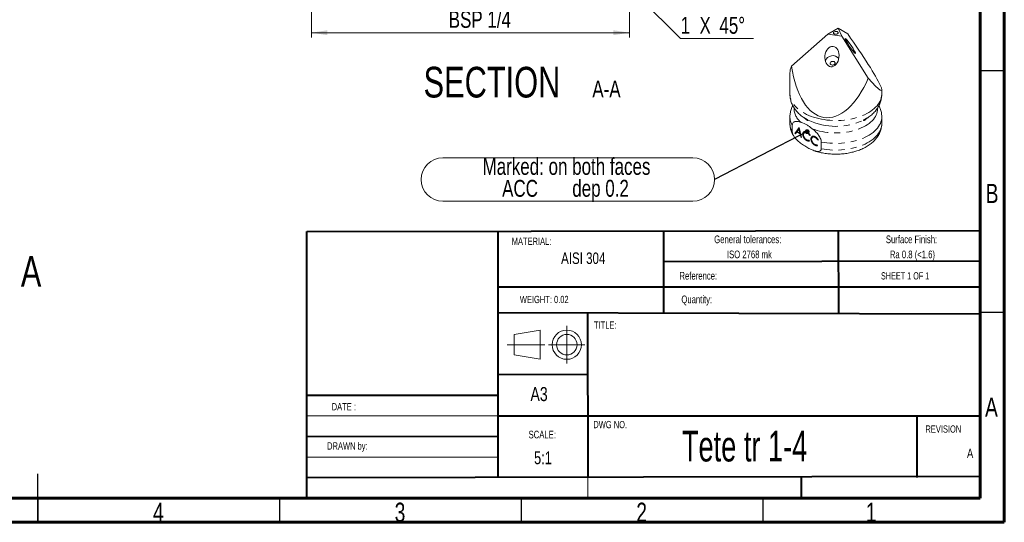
# Model space of a CAD drawing. Header units: millimetres. Extents: x 15 to 415, y 5 to 292.
# Tile 6 of 7: x 211 to 415, y 5 to 109. Entities that reach past the tile are written whole.
import ezdxf

# ---------------------------------------------------------------- set-up
doc = ezdxf.new("R2010")
doc.units = ezdxf.units.MM
doc.header["$PDSIZE"] = -1
doc.linetypes.add('CENTERX2', pattern=[20.32, 12.7, -2.54, 2.54, -2.54])
doc.linetypes.add('PHANTOM', pattern=[12.7, 6.35, -1.27, 1.27, -1.27, 1.27, -1.27])
doc.styles.add('SLDTEXTSTYLE0', font='TXT', dxfattribs={"width": 0.75})
doc.styles.add('SLDTEXTSTYLE1', font='TXT', dxfattribs={"width": 0.6875})
doc.styles.add('SLDTEXTSTYLE2', font='TXT', dxfattribs={"width": 0.662197})
doc.dimstyles.new('SLDDIMSTYLE12', dxfattribs={"dimtxt": 3.5, "dimasz": 3.302, "dimexe": 0, "dimexo": 0.0625, "dimgap": 0.875, "dimtad": 1, "dimdec": 6, "dimlfac": 0.2, "dimrnd": 1e-09, "dimzin": 12, "dimdsep": 46, "dimtxsty": 'SLDTEXTSTYLE0', "dimsah": 1, "dimcen": 0.09, "dimadec": 0, "dimazin": 3, "dimtfac": 1, "dimtofl": 0, "dimtmove": 0, "dimatfit": 3, "dimfxl": 0, "dimfrac": 2, "dimtolj": 1, "dimtzin": 12, "dimarcsym": 0})
doc.dimstyles.new('SLDDIMSTYLE13', dxfattribs={"dimtxt": 0.18, "dimasz": 1.016, "dimexe": 0, "dimexo": 0.0625, "dimgap": 0, "dimtad": 0, "dimtih": 1, "dimtoh": 1, "dimdec": 0, "dimrnd": 1e-09, "dimzin": 0, "dimdsep": 46, "dimtxsty": 'Standard', "dimblk1": 'DOT', "dimblk2": 'DOT', "dimsah": 1, "dimcen": 0.09, "dimadec": 0, "dimazin": 0, "dimtfac": 1.016, "dimtdec": 0, "dimtofl": 0, "dimtmove": 0, "dimatfit": 3, "dimldrblk": 'DOT', "dimfxl": 0, "dimfrac": 2, "dimtolj": 1, "dimtzin": 0, "dimarcsym": 0})

# ---------------------------------------------------------------- blocks, each defined once
blk = doc.blocks.new('SW_NOTE_0')
at = {"color": 0, "linetype": 'Continuous', "lineweight": 0, "attachment_point": 2, "style": 'SLDTEXTSTYLE0'}
for s, insert, char_height in [('SCALE:', (3.4, 2.05), 1.587), ('5:1', (3.55, -2.23), 2.646)]:
    blk.add_mtext(s, dxfattribs=dict(at, insert=insert, char_height=char_height))
blk = doc.blocks.new('SW_NOTE_1')
at = {"color": 0, "linetype": 'Continuous', "lineweight": 0, "char_height": 1.5875, "attachment_point": 2, "style": 'SLDTEXTSTYLE0'}
for s, insert in [('Surface Finish:', (7.07, 2.05)), ('Ra 0.8 (<1.6)', (7.26, -1.07))]:
    blk.add_mtext(s, dxfattribs=dict(at, insert=insert))
blk = doc.blocks.new('SW_NOTE_2')
at = {"color": 0, "linetype": 'Continuous', "lineweight": 0, "char_height": 1.5875, "attachment_point": 2, "style": 'SLDTEXTSTYLE0'}
for s, insert in [('General tolerances:', (10.1, 2.05)), ('ISO 2768 mk', (10.44, -1.07))]:
    blk.add_mtext(s, dxfattribs=dict(at, insert=insert))
blk = doc.blocks.new('_D_27')
at = {"color": 7, "linetype": 'Continuous', "lineweight": 0}
for p, q in [((271.63, 113.13), (271.63, 105.35)), ((337.41, 113.13), (337.41, 105.35)), ((337.41, 106.35), (271.63, 106.35))]:
    blk.add_line(p, q, dxfattribs=at)
for points in [[(271.63, 106.35), (274.93, 105.84), (274.93, 106.86)], [(337.41, 106.35), (334.11, 106.86), (334.11, 105.84)]]:
    blk.add_solid(points, dxfattribs=at)
at = {"color": 7, "linetype": 'Continuous', "lineweight": 0, "insert": (300.04, 110.86), "char_height": 3.5, "attachment_point": 1, "style": 'SLDTEXTSTYLE0'}
blk.add_mtext('BSP 1/4', dxfattribs=at)
blk = doc.blocks.new('SW_CHAMFER_DIMENSION_0')
at = {"color": 0, "linetype": 'Continuous', "lineweight": 0}
for p, q in [((-11.51, 11.51), (0, 0)), ((0, 0), (15.05, 0))]:
    blk.add_line(p, q, dxfattribs=at)
blk.add_solid([(-11.51, 11.51), (-9.53, 8.81), (-8.81, 9.53)], dxfattribs=at)
at = {"color": 0, "linetype": 'Continuous', "lineweight": 0, "char_height": 3.5, "attachment_point": 1, "style": 'SLDTEXTSTYLE0'}
for s, insert in [('1', (0, 4.51)), ('X', (3.9, 4.51)), ('45°', (8.02, 4.51))]:
    blk.add_mtext(s, dxfattribs=dict(at, insert=insert))
blk = doc.blocks.new('SW_NOTE_8')
at = {"color": 0, "linetype": 'Continuous', "lineweight": 0, "attachment_point": 2, "style": 'SLDTEXTSTYLE0'}
for s, insert, char_height in [('SECTION', (17.36, 8.19), 6.35), ('A-A', (41.06, 5.35), 3.5)]:
    blk.add_mtext(s, dxfattribs=dict(at, insert=insert, char_height=char_height))
blk = doc.blocks.new('SW_NOTE_10')
at = {"color": 0, "linetype": 'Continuous', "lineweight": 0}
for p, q in [((-56.18, 4.51), (-4.51, 4.51)), ((-4.51, -4.51), (-56.18, -4.51))]:
    blk.add_line(p, q, dxfattribs=at)
for centre, start, end in [((-56.18, 0), 90, 270), ((-4.51, 0), 270, 90)]:
    blk.add_arc(centre, 4.51, start, end, dxfattribs=at)
at = {"color": 0, "linetype": 'Continuous', "lineweight": 0, "char_height": 3.5, "attachment_point": 2, "style": 'SLDTEXTSTYLE0'}
for s, insert in [('Marked: on both faces', (-30.62, 4.47)), ('dep 0.2', (-23.57, -0.06)), ('ACC', (-40.24, -0.07))]:
    blk.add_mtext(s, dxfattribs=dict(at, insert=insert))
blk = doc.blocks.new('_DOT')
at = {"color": 0, "linetype": 'ByBlock', "lineweight": -2}
blk.add_line((-0.5, 0), (-1, 0), dxfattribs=at)
at = {"color": 0, "linetype": 'ByBlock', "const_width": 0.5}
blk.add_lwpolyline([(-0.25, 0, 1), (0.25, 0, 1)], format="xyb", close=True, dxfattribs=at)

msp = doc.modelspace()

# ---------------------------------------------------------------- linework, layer by layer
at = {"color": 7, "linetype": 'Continuous', "lineweight": 60}
for p, q in [((415, 292), (415, 5)), ((410, 287), (410, 10)), ((410, 10), (20, 10)), ((415, 5), (15, 5))]:
    msp.add_line(p, q, dxfattribs=at)
at = {"color": 7, "linetype": 'Continuous', "lineweight": 15}
for p, q in [((370.9634009, 99.4020934), (378.4666635, 106.0557932)), ((380.5879838, 107.2804054), (378.4666635, 106.0557932)), ((378.4666635, 106.0557932), (381.3644409, 105.6075541)), ((381.3644409, 105.6075541), (380.5879838, 107.2804054)), ((380.5879838, 107.2804054), (382.598477, 106.1188799)), ((381.3644409, 105.6075541), (386.8572103, 96.943579)), ((370.6396963, 98.0388803), (370.6396963, 93.6567935)), ((389.6396958, 93.6567935), (389.6396958, 94.5614508)), ((370.6396963, 88.9222646), (370.6396963, 87.5341453)), ((373.7032102, 88.6494704), (373.6649948, 88.6744691)), ((373.7014427, 88.6467712), (373.6795514, 88.6611219)), ((386.5998408, 88.6611219), (386.5777065, 88.6452187)), ((389.6396958, 87.5341453), (389.6396958, 88.9222646)), ((371.1292883, 87.184393), (371.1292883, 85.7962737)), ((371.6491639, 85.4961559), (372.519546, 86.7220395)), ((371.7905857, 85.577797), (371.6491639, 85.4961559)), ((371.7905857, 85.577797), (372.563106, 86.665848)), ((371.8836446, 85.5240752), (371.7905857, 85.577797)), ((372.0914007, 85.8169729), (371.8014734, 85.4082295)), ((372.2257432, 85.8945271), (372.0914007, 85.8169729)), ((372.7501088, 85.4367088), (372.0914007, 85.8169729)), ((372.5078529, 86.404379), (372.1693545, 85.927079)), ((372.1693545, 85.927079), (372.704536, 85.6181253)), ((372.6133004, 86.4652525), (372.5078529, 86.404379)), ((372.704536, 85.6181253), (372.5078529, 86.404379)), ((372.519546, 86.7220395), (372.5540255, 86.702135)), ((372.5540255, 86.702135), (373.0595247, 84.6819719)), ((372.8100348, 85.6790285), (372.704536, 85.6181253)), ((372.8432694, 85.5462105), (372.7116158, 85.6222125)), ((373.7894835, 85.7887284), (373.6480617, 85.7070874)), ((374.3078307, 85.7230707), (374.1829562, 85.6509822)), ((371.4639394, 84.894264), (371.5073934, 84.8266841)), ((371.8014734, 85.4082295), (371.6491639, 85.4961559)), ((372.8554522, 85.4975223), (372.7501088, 85.4367088)), ((372.9189084, 84.763148), (372.7501088, 85.4367088)), ((373.0240279, 84.8238322), (372.9189084, 84.763148)), ((373.0595247, 84.6819719), (372.9189084, 84.763148)), ((373.4456009, 85.4013785), (373.3041791, 85.3197374)), ((373.4492497, 85.3470328), (373.4456009, 85.4013785)), ((373.6607544, 84.5839061), (373.5626253, 84.5272574)), ((374.2077474, 84.1380826), (374.0663256, 84.0564415)), ((374.2077474, 84.1380826), (374.1691584, 84.1634043)), ((374.5835178, 84.1124051), (374.6665684, 83.9277029)), ((374.820077, 85.1613095), (374.7301306, 85.0692058)), ((375.1341961, 84.4265732), (374.9927743, 84.3449321)), ((375.1378449, 84.3722275), (375.1341961, 84.4265732)), ((375.3493496, 83.6091008), (375.2512205, 83.5524521)), ((375.4780787, 84.8139231), (375.336657, 84.7322821)), ((375.9964259, 84.7482654), (375.8715514, 84.6761769)), ((376.5086722, 84.1865043), (376.4187257, 84.0944007)), ((377.129288, 82.3325476), (377.129288, 83.7206669)), ((375.8963425, 83.1632774), (375.7549207, 83.0816363)), ((375.8963425, 83.1632774), (375.8577536, 83.188599)), ((376.2721129, 83.1375999), (376.3551636, 82.9528977))]:
    msp.add_line(p, q, dxfattribs=at)
at = {"color": 7, "linetype": 'Continuous', "lineweight": 30}
for p, q in [((410, 98.5), (415, 98.5)), ((410, 48.5), (415, 48.5)), ((215, 4.999), (215, 15.001)), ((215, 10), (215, 5)), ((265, 10), (265, 5)), ((315, 10), (315, 5)), ((365, 10), (365, 5))]:
    msp.add_line(p, q, dxfattribs=at)
at = {"color": 7, "linetype": 'Continuous', "lineweight": 40}
for p, q in [((270.6583549, 65.2052449), (409.9081122, 65.4367258)), ((270.6583549, 10), (270.6583549, 65.2052449)), ((310.1692937, 65.2674459), (310.1692937, 14.2698236)), ((344.5415345, 48.2618225), (344.5131646, 65.328017)), ((380.7367746, 48.1703448), (380.7081526, 65.3881855)), ((409.9187097, 59.0617346), (344.5237621, 58.9530258)), ((409.9790083, 53.7062512), (310.1692937, 53.7062512)), ((409.9355122, 48.0965497), (310.1692937, 48.3486928)), ((328.7364842, 48.3017672), (328.7930038, 14.3018142)), ((328.7578182, 35.5729759), (310.1692937, 35.5422709)), ((310.1692937, 31.2705015), (270.6583549, 31.2388663)), ((295, 31.25), (295, 31.258356)), ((310.1692937, 27.0202272), (409.7666795, 27.0202272)), ((397, 14.25), (397, 27)), ((310.1692937, 22.7914052), (270.6583549, 22.7273395)), ((409.9928087, 14.4571331), (270.6583549, 14.2269766)), ((373, 10), (373, 14.25))]:
    msp.add_line(p, q, dxfattribs=at)
at = {"color": 7, "linetype": 'Continuous', "lineweight": 0}
for p, q in [((328.7364842, 48.3017672), (328.8000688, 10.0518201)), ((313.5847867, 43.8868054), (318.9356006, 44.7915078)), ((313.5847867, 43.8868054), (313.5847867, 39.6429531)), ((318.9356006, 44.7915078), (318.9356006, 38.7382507)), ((313.5847867, 39.6429531), (318.9356006, 38.7382507)), ((310.1692937, 27.0202272), (270.6583549, 27.0202272)), ((270.6583549, 18.4986307), (310.1692937, 18.4986307)), ((270.6583549, 14.2269766), (409.9928087, 14.4571331))]:
    msp.add_line(p, q, dxfattribs=at)
at = {"color": 7, "linetype": 'CENTERX2', "lineweight": 0}
for p, q in [((324.4687583, 37.8419055), (324.4687583, 45.687853)), ((319.8943985, 41.7648792), (312.1308112, 41.7648792)), ((320.7070026, 41.7648792), (328.2305139, 41.7648792))]:
    msp.add_line(p, q, dxfattribs=at)
at = {"color": 7, "linetype": 'Continuous', "lineweight": 15, "flags": 128}
for points in [[(380.4932495, 106.5186863), (380.5755263, 106.4560515), (380.6254796, 106.3829248), (380.6394046, 106.3047296), (380.6162685, 106.2272653), (380.5577871, 106.156277), (380.4682979, 106.0970296), (380.3544378, 106.0539173), (380.2246513, 106.0301374), (380.088564, 106.0274537), (379.956269, 106.0460651), (379.8375779, 106.0845913), (379.7412936, 106.1401751), (379.6745569, 106.208694), (379.6423175, 106.2850663), (379.6469663, 106.3636278), (379.6881587, 106.438552), (379.7628396, 106.504282), (379.8654702, 106.5559431), (379.9884388, 106.5897036), (380.1226255, 106.6030598), (380.2580783, 106.5950211), (380.3847512, 106.5661837), (380.4932495, 106.5186863)], [(384.2170634, 102.0228465), (384.2077172, 102.1142461), (384.164215, 102.2438545)], [(379.1321772, 99.7446515), (379.0475728, 99.8223247), (378.9947858, 99.9158267), (378.9777312, 100.0182235), (378.9976741, 100.1219216), (379.0531351, 100.2192276), (379.1400011, 100.302929), (379.2518295, 100.3668139), (379.3803266, 100.4061458), (379.5159623, 100.4180085), (379.6486772, 100.4015211), (379.7686284, 100.3579075), (379.8669196, 100.2904002), (379.9362612, 100.2040082), (379.9715102, 100.1051375), (379.9700526, 100.0011214), (379.9319961, 99.899674), (379.8601637, 99.8083197), (379.7598824, 99.7338337), (379.63859, 99.6817406), (379.5052819, 99.6559022), (379.369845, 99.6582364), (379.2423242, 99.6885696), (379.1321772, 99.7446515)]]:
    msp.add_lwpolyline(points, dxfattribs=at)
at = {"color": 1, "linetype": 'PHANTOM', "lineweight": 0, "flags": 128}
for points in [[(389.6396958, 93.6567935), (389.6371111, 93.5288652), (389.6049622, 93.1882526), (389.536194, 92.8494528), (389.4310732, 92.5137763), (389.2900051, 92.1825224), (389.1135369, 91.8569713), (388.9023501, 91.5383841), (388.6572624, 91.2279924), (388.3792224, 90.926997), (388.0693043, 90.636563), (387.7287089, 90.3578135), (387.358753, 90.091827), (386.9608678, 89.8396328), (386.536593, 89.6022064), (386.0875691, 89.3804668), (385.6155348, 89.1752709), (385.1223156, 88.9874133), (384.6098188, 88.817621), (384.080029, 88.6665499), (383.5349942, 88.5347856), (382.9768237, 88.4228371), (382.4076769, 88.331138), (381.8297561, 88.2600425), (381.2452965, 88.2098263), (380.6565594, 88.1806831), (380.0658229, 88.1727259), (379.4753719, 88.1859859), (378.8874912, 88.220411), (378.304455, 88.2758684), (377.7285193, 88.3521436), (377.1619116, 88.4489416), (376.6068248, 88.5658877), (376.0654055, 88.7025295), (375.5397489, 88.8583381), (375.0318892, 89.0327117), (374.54379, 89.2249744), (374.0773405, 89.4343832), (373.6343449, 89.6601275), (373.2165174, 89.9013342), (372.8254744, 90.1570701), (372.4627285, 90.4263457), (372.1296836, 90.7081193), (371.827627, 91.0013005), (371.5577293, 91.3047556), (371.3210331, 91.6173103), (371.1184546, 91.9377551), (370.9507773, 92.2648508), (370.8186505, 92.5973314), (370.722585, 92.933911), (370.6629525, 93.2732873), (370.6399831, 93.6141474), (370.6396963, 93.6567935)], [(388.7850822, 90.7701869), (388.790179, 90.6237093), (388.7744859, 90.294791), (388.7213058, 89.9671833), (388.6308695, 89.6423083), (388.5035702, 89.3215767), (388.3399603, 89.0063808), (388.1407501, 88.6980888), (387.9068038, 88.3980393), (387.6391376, 88.1075352), (387.3389139, 87.8278369), (387.0074354, 87.5601594), (386.6461416, 87.3056645), (386.2566006, 87.0654572), (385.8405044, 86.84058), (385.3996584, 86.6320095), (384.9359772, 86.4406511), (384.451473, 86.2673356), (383.9482506, 86.1128152), (383.4284934, 85.9777609), (382.8944581, 85.8627593), (382.3484636, 85.7683092), (381.7928799, 85.6948209), (381.230119, 85.6426132), (380.6626242, 85.611913), (380.0928594, 85.6028535), (379.5232978, 85.6154742), (378.9564125, 85.6497201), (378.3946641, 85.7054423), (377.8404913, 85.7823995), (377.2963004, 85.880257), (376.7644533, 85.9985902), (376.2472604, 86.1368858), (375.746965, 86.2945425), (375.2657404, 86.4708764)], [(389.6396962, 88.9226203), (389.6240567, 88.6077085), (389.5705875, 88.2619609), (389.479336, 87.9188583), (389.3506676, 87.5797763), (389.1850983, 87.2460721), (388.9832916, 86.9190831), (388.7460552, 86.6001194), (388.4743401, 86.2904585), (388.1692344, 85.9913414), (387.8319604, 85.7039663), (387.4638701, 85.4294841), (387.0664372, 85.1689949), (386.6412544, 84.9235421), (386.190025, 84.694109), (385.7145564, 84.481615), (385.2167542, 84.2869108), (384.698612, 84.1107771), (384.1622055, 83.9539193), (383.6096843, 83.8169656), (383.0432613, 83.7004651), (382.4652061, 83.604884), (381.8778351, 83.5306053), (381.2834997, 83.4779269), (380.6845824, 83.4470598), (380.0834824, 83.4381275), (379.4826076, 83.4511656), (378.884365, 83.4861224), (378.2911511, 83.5428572), (377.7053438, 83.6211435), (377.129288, 83.7206669)], [(389.6396958, 87.5341453), (389.6240567, 87.2195892), (389.5705875, 86.8738416), (389.479336, 86.530739), (389.3506676, 86.191657), (389.1850983, 85.8579528), (388.9832916, 85.5309638), (388.7460552, 85.2120001), (388.4743401, 84.9023392), (388.1692344, 84.6032221), (387.8319604, 84.315847), (387.4638701, 84.0413648), (387.0664372, 83.7808756), (386.6412544, 83.5354228), (386.190025, 83.3059897), (385.7145564, 83.0934957), (385.2167542, 82.8987915), (384.698612, 82.7226578), (384.1622055, 82.5658), (383.6096843, 82.4288463), (383.0432613, 82.3123458), (382.4652061, 82.2167647), (381.8778351, 82.142486), (381.2834997, 82.0898076), (380.6845824, 82.0589405), (380.0834824, 82.0500082), (379.4826076, 82.0630463), (378.884365, 82.0980031), (378.2911511, 82.1547379), (377.7053438, 82.2330241), (377.129288, 82.3325476)]]:
    msp.add_lwpolyline(points, dxfattribs=at)
at = {"color": 7, "linetype": 'Continuous', "lineweight": 0}
for radius in [3.0266286, 2.1219262]:
    msp.add_circle((324.4687583, 41.7648792), radius, dxfattribs=at)
at = {"color": 7, "linetype": 'Continuous', "lineweight": 15}
for centre, radius, start, end in [((382.7943605, 101.4255326), 1.5956666, 30.853192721, 65.859536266), ((379.5003898, 99.9620673), 1.6419048, 40.029840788, 160.460232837)]:
    msp.add_arc(centre, radius, start, end, dxfattribs=at)
at = {"color": 1, "linetype": 'PHANTOM', "lineweight": 0}
for centre, radius, start, end in [((375.1754315, 90.7465647), 3.6805518, 179.446930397, 233.629262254), ((374.078311, 88.9530961), 3.4387565, 180.519640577, 210.953605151), ((380.1396961, 100.449636), 13.4854329, 244.746434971, 295.253565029), ((374.0781055, 87.5648928), 3.438537, 180.493962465, 210.954165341)]:
    msp.add_arc(centre, radius, start, end, dxfattribs=at)
at = {"color": 7, "linetype": 'Continuous', "lineweight": 15}
for major_axis, ratio, start_param, end_param in [((-9.4516985, 13.1140687), 0.0729569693, 2.457077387, 4.5514724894), ((9.2765457, 10.143018), 0.2019459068, 2.6624718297, 2.9242712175), ((2.3220488, 18.7521559), 0.49124192, 2.0795235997, 4.1739187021)]:
    msp.add_ellipse((380.1396961, 107.5393951), major_axis=major_axis, ratio=ratio, start_param=start_param, end_param=end_param, dxfattribs=at)
for centre, major_axis, ratio in [((383.1452047, 103.6036901), (-1.0860349, 1.5778514), 0.0915990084), ((379.3343725, 101.4037435), (0.2297297, 2.0974378), 0.6944958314)]:
    msp.add_ellipse(centre, major_axis=major_axis, ratio=ratio, dxfattribs=at)
for points, knots in [([(370.6422969, 93.6594217), (370.6414688, 93.6328979), (370.6363667, 93.4694871), (370.6593321, 93.1694498), (370.7125104, 92.762727), (370.8006984, 92.361584), (370.9195743, 91.967286), (371.0696217, 91.5808353), (371.2501636, 91.2031338), (371.4609818, 90.8349867), (371.7018801, 90.4771663), (371.97274, 90.1304488), (372.2734984, 89.7957864), (372.6036673, 89.4739781), (372.9635955, 89.167156), (373.3115396, 88.9017425), (373.5483799, 88.748127), (373.6477649, 88.6836655)], [0, 0, 0, 0, 0.0132186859, 0.0814390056, 0.1494966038, 0.2175860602, 0.2859249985, 0.3547311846, 0.4242202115, 0.4946005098, 0.5660650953, 0.6387785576, 0.7128604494, 0.7883668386, 0.8652728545, 0.9434646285, 1, 1, 1, 1]), ([(386.6360824, 88.6865442), (386.6738748, 88.7099281), (386.8590003, 88.8244738), (387.1683535, 89.0522341), (387.5600231, 89.3694953), (387.9204205, 89.7075146), (388.2494325, 90.061976), (388.5447691, 90.4312329), (388.80545, 90.8128748), (389.0308349, 91.2047679), (389.2207508, 91.6048596), (389.3751956, 92.0112321), (389.4946549, 92.4220552), (389.5785837, 92.8355642), (389.6303205, 93.2471131), (389.6363674, 93.520898), (389.6393455, 93.6557369)], [0, 0, 0, 0, 0.0211508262, 0.1036070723, 0.1854862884, 0.2664480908, 0.3461868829, 0.4244776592, 0.5012020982, 0.5763476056, 0.6499894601, 0.7222649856, 0.7933500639, 0.8634412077, 0.9327448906, 1, 1, 1, 1]), ([(371.2155257, 91.2875812), (371.1793411, 91.217339), (371.0765596, 91.0178177), (370.9424515, 90.6752582), (370.8128644, 90.2660177), (370.7189377, 89.8528919), (370.6618909, 89.4385711), (370.6371143, 89.1275053), (370.6418523, 88.9556028), (370.6427872, 88.9216841)], [0, 0, 0, 0, 0.09645697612, 0.27398342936, 0.44847948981, 0.62041579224, 0.79029231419, 0.95862186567, 1, 1, 1, 1]), ([(389.636605, 88.9228452), (389.6360125, 89.0261332), (389.6346355, 89.266197), (389.5936958, 89.6411649), (389.5206442, 90.0448396), (389.4153905, 90.4424721), (389.2769404, 90.8314996), (389.1589461, 91.1146529), (389.0789809, 91.2632555), (389.0647473, 91.2897063)], [0, 0, 0, 0, 0.1259046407, 0.2926296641, 0.4592034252, 0.6261573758, 0.7940249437, 0.9633371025, 1, 1, 1, 1]), ([(372.9928362, 87.7829966), (372.7855509, 87.8581884), (372.5785559, 87.9182291), (372.2770227, 87.9719928), (372.1783095, 87.9837859), (371.985386, 87.9920234), (371.8907156, 87.9883708), (371.7113623, 87.9615046), (371.6262921, 87.9384456), (371.4681934, 87.8671645), (371.3944568, 87.8181047), (371.2703459, 87.6903254), (371.2186194, 87.6099136), (371.1482772, 87.418976), (371.1292884, 87.3082538), (371.1292884, 87.1843933)], [0, 0, 0, 0, 0.25, 0.25, 0.375, 0.375, 0.5, 0.5, 0.625, 0.625, 0.75, 0.75, 0.875, 0.875, 1, 1, 1, 1]), ([(375.2657407, 86.4708767), (375.0778255, 86.6196736), (374.8896168, 86.7662681), (374.5106536, 87.0403497), (374.3189157, 87.1677643), (373.7429026, 87.4998941), (373.3672239, 87.647189), (372.9928362, 87.7829966)], [0, 0, 0, 0, 0.25, 0.25, 0.5, 0.5, 1, 1, 1, 1]), ([(373.6022454, 88.7193973), (373.6017122, 88.7200331), (373.5955107, 88.727428), (373.6309997, 88.7171668), (373.7069909, 88.6828872), (373.8226474, 88.6183141), (373.9574926, 88.5339626), (374.0996033, 88.4395726), (374.234247, 88.3488259), (374.3301122, 88.2863877), (374.3727642, 88.2611397), (374.386473, 88.2530247)], [0, 0, 0, 0, 0.0124378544, 0.1446700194, 0.2773886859, 0.4094017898, 0.540592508, 0.6720795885, 0.804532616, 0.9371746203, 1, 1, 1, 1]), ([(374.3864729, 88.2530246), (374.4470654, 88.2180191), (374.4586197, 88.1834037), (374.4002056, 88.1506186), (374.3307674, 88.1549949), (374.2043403, 88.2189546), (374.1580619, 88.2498397), (374.0660667, 88.3227645), (374.0197229, 88.364928), (373.8840428, 88.4930355), (373.7978097, 88.5786225), (373.7246321, 88.6315693)], [0, 0, 0, 0, 0.25, 0.25, 0.5, 0.5, 0.625, 0.625, 0.75, 0.75, 1, 1, 1, 1]), ([(386.5478996, 88.6238045), (386.534759, 88.6147726), (386.4915553, 88.5850776), (386.3999651, 88.4986109), (386.2800886, 88.3826912), (386.1519521, 88.2690998), (386.0302502, 88.1909314), (385.9303861, 88.1564906), (385.8578928, 88.1567193), (385.8250497, 88.1843413), (385.843524, 88.2215262), (385.8810213, 88.2454377), (385.8929191, 88.2530247)], [0, 0, 0, 0, 0.0469733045, 0.1544383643, 0.2677312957, 0.3879173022, 0.5006805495, 0.6029389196, 0.708584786, 0.8253559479, 0.9445856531, 1, 1, 1, 1]), ([(385.8929191, 88.2530247), (385.9234927, 88.2715383), (385.9846848, 88.3085925), (386.1129019, 88.3944435), (386.2528928, 88.4885719), (386.3939195, 88.5799299), (386.5206934, 88.6551952), (386.6165901, 88.7041487), (386.6720582, 88.7252898), (386.6728942, 88.7193976), (386.673204, 88.7172144)], [0, 0, 0, 0, 0.1313556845, 0.2629039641, 0.3951471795, 0.527876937, 0.659901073, 0.7911027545, 0.9226008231, 1, 1, 1, 1]), ([(386.6767192, 88.7146812), (386.6768627, 88.7145935), (386.6804499, 88.7124015), (386.65083, 88.6914625), (386.6122431, 88.6685017), (386.5998408, 88.6611219)], [0, 0, 0, 0, 0.0274918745, 0.6874251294, 1, 1, 1, 1]), ([(370.643857, 87.5356946), (370.6430153, 87.4719994), (370.6404742, 87.2796953), (370.6720451, 86.9596932), (370.7360427, 86.5786008), (370.8339997, 86.2028529), (370.962682, 85.8330532), (371.1246178, 85.4711964), (371.2709212, 85.1905744), (371.3723441, 85.0358907), (371.39971, 84.9941538)], [0, 0, 0, 0, 0.0713455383, 0.2154014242, 0.3593638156, 0.5037843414, 0.6492000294, 0.7961165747, 0.944988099, 1, 1, 1, 1]), ([(371.1292884, 85.7962739), (371.1292884, 85.7120279), (371.1424622, 85.6189649), (371.1909951, 85.4308392), (371.2265419, 85.3341361), (371.3534577, 85.053721), (371.4662402, 84.8744751), (371.7084616, 84.5472886), (371.8410466, 84.3949778), (372.1121906, 84.1132954), (372.2509383, 83.983596), (372.6733494, 83.6161373), (372.9639452, 83.3990911), (373.5442677, 83.0013413), (373.8355251, 82.8197614), (374.419677, 82.4824283), (374.7116883, 82.3272238), (375.2925088, 82.0545078), (375.5835728, 81.9356725), (376.0075204, 81.8149051), (376.1467672, 81.7842975), (376.4188582, 81.7529389), (376.5507245, 81.752212), (376.7939877, 81.8002796), (376.905395, 81.8486256), (377.0331813, 81.9841492), (377.067831, 82.038766), (377.1163551, 82.1713759), (377.1292884, 82.2480802), (377.1292884, 82.3325476)], [0, 0, 0, 0, 0.03125, 0.03125, 0.0625, 0.0625, 0.125, 0.125, 0.1875, 0.1875, 0.25, 0.25, 0.375, 0.375, 0.5, 0.5, 0.625, 0.625, 0.75, 0.75, 0.8125, 0.8125, 0.875, 0.875, 0.9375, 0.9375, 0.96875, 0.96875, 1, 1, 1, 1]), ([(373.3041794, 85.3197376), (373.304329, 85.3367375), (373.3046264, 85.3705435), (373.307724, 85.4192498), (373.3127525, 85.4659296), (373.3200546, 85.5102036), (373.3289479, 85.5526126), (373.3400747, 85.5926492), (373.3533158, 85.6305311), (373.3686463, 85.6662261), (373.3856634, 85.7001906), (373.4049902, 85.7315455), (373.4258841, 85.7613118), (373.4494095, 85.7880709), (373.4746883, 85.8131228), (373.5018146, 85.8362518), (373.5314704, 85.8564392), (373.5623598, 85.87524), (373.5950094, 85.8912495), (373.6287823, 85.9046361), (373.6637088, 85.914924), (373.6993604, 85.9229464), (373.7362081, 85.92746), (373.7739043, 85.9294384), (373.8126405, 85.9285484), (373.8523605, 85.9249225), (373.8930445, 85.9185881), (373.9347492, 85.9088974), (373.977451, 85.8967854), (374.0210598, 85.8819677), (374.0656798, 85.8642636), (374.111323, 85.8432696), (374.157926, 85.8200455), (374.1893473, 85.8022354), (374.2051433, 85.7932819)], [0, 0, 0, 0, 0.0319388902, 0.0635135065, 0.0945842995, 0.1252311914, 0.1554905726, 0.1854841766, 0.2153003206, 0.2452294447, 0.2750674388, 0.3049833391, 0.3349575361, 0.3652968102, 0.3958493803, 0.4269852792, 0.4584506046, 0.4904906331, 0.5225524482, 0.5544044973, 0.5858194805, 0.6170002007, 0.6480829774, 0.678785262, 0.7096659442, 0.7408018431, 0.7717886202, 0.8031182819, 0.8347253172, 0.8668842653, 0.8991998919, 0.9321764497, 0.965903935, 1, 1, 1, 1]), ([(374.1829565, 85.6509823), (374.1663572, 85.6602291), (374.133397, 85.6785898), (374.0843977, 85.7016257), (374.0363458, 85.7202956), (373.9890827, 85.7350651), (373.9426136, 85.7459549), (373.8968682, 85.7530212), (373.852114, 85.7554252), (373.8083651, 85.7542191), (373.7660727, 85.7493843), (373.7262931, 85.7400183), (373.6885198, 85.727439), (373.6531585, 85.7109416), (373.620435, 85.6900279), (373.5897093, 85.6660417), (373.5618571, 85.6374514), (373.5361086, 85.605809), (373.5131129, 85.5708858), (373.4932401, 85.5329362), (373.4763922, 85.4923565), (373.4626187, 85.449051), (373.4517685, 85.403161), (373.4439149, 85.3546243), (373.4393769, 85.3031936), (373.4387928, 85.2671968), (373.4384995, 85.2491207)], [0, 0, 0, 0, 0.04328370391, 0.0859454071, 0.12819271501, 0.17017308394, 0.21231172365, 0.25453008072, 0.29710890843, 0.34035885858, 0.3832682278, 0.42556534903, 0.46712371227, 0.50863873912, 0.54974598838, 0.59099180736, 0.63222774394, 0.67394516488, 0.71558761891, 0.75639884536, 0.79691020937, 0.83730319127, 0.87750738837, 0.91795498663, 0.95880031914, 1, 1, 1, 1]), ([(373.4456009, 85.4013785), (373.4529062, 85.4963729), (373.467512, 85.6862981), (373.5519998, 85.8540007), (373.6310135, 85.8981301), (373.648548, 85.9079231)], [0, 0, 0, 0, 0.4377616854, 0.8752296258, 1, 1, 1, 1]), ([(374.2464865, 85.765014), (374.2014456, 85.7860705), (374.0851843, 85.8404224), (373.9248793, 85.8477162), (373.8330059, 85.8013588), (373.7933123, 85.7813302)], [0, 0, 0, 0, 0.2642633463, 0.6821266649, 1, 1, 1, 1]), ([(374.7301309, 85.069206), (374.7100502, 85.101991), (374.6706607, 85.1663009), (374.6072211, 85.2571957), (374.5417, 85.340985), (374.4740028, 85.4175998), (374.4042467, 85.487319), (374.3323846, 85.5494222), (374.2583672, 85.6051476), (374.2082818, 85.6355895), (374.1829565, 85.6509823)], [0, 0, 0, 0, 0.1339387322, 0.2627297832, 0.3881958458, 0.511066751, 0.6320772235, 0.7533917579, 0.8753041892, 1, 1, 1, 1]), ([(374.2051433, 85.7932819), (374.2337588, 85.7760957), (374.2897806, 85.7424493), (374.3718633, 85.6829184), (374.4500155, 85.6183332), (374.5123313, 85.5589201), (374.5607092, 85.5081228), (374.597286, 85.4674668), (374.6337737, 85.4232456), (374.6707708, 85.3766601), (374.7079117, 85.3271878), (374.74525, 85.2745669), (374.7828526, 85.2191322), (374.8075574, 85.1807574), (374.8200774, 85.1613097)], [0, 0, 0, 0, 0.1268900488, 0.2484179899, 0.3664248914, 0.4811096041, 0.538575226, 0.5982753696, 0.659770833, 0.7231829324, 0.7888472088, 0.8565163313, 0.9272848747, 1, 1, 1, 1]), ([(377.1292884, 83.720667), (377.1292884, 83.8429224), (377.1100902, 83.9784697), (377.0392884, 84.2514239), (376.9872325, 84.3919282), (376.8630757, 84.6625249), (376.789646, 84.796098), (376.6301945, 85.0517157), (376.5447257, 85.17327), (376.275445, 85.523912), (376.0786278, 85.7387934), (375.6795072, 86.1281399), (375.4745242, 86.3055557), (375.2657407, 86.4708767)], [0, 0, 0, 0, 0.125, 0.125, 0.25, 0.25, 0.375, 0.375, 0.5, 0.5, 0.75, 0.75, 1, 1, 1, 1]), ([(375.6448154, 81.9282561), (375.706638, 81.9061685), (375.934095, 81.824904), (376.3424997, 81.7053823), (376.8673738, 81.5699095), (377.4033629, 81.4564806), (377.9474371, 81.3635222), (378.4982208, 81.2915275), (379.0539241, 81.2404181), (379.6128834, 81.2102513), (380.1734116, 81.2010331), (380.7338176, 81.2127704), (381.2924004, 81.2454513), (381.8474698, 81.2990532), (382.3973649, 81.373545), (382.9404511, 81.4688942), (383.475102, 81.5850701), (383.9996943, 81.7220468), (384.5125954, 81.8798048), (385.012148, 82.0583267), (385.4966437, 82.257589), (385.9642934, 82.4775388), (386.4131895, 82.7180582), (386.8411893, 82.9788477), (387.2459698, 83.2593601), (387.6250868, 83.558714), (387.9761462, 83.8756978), (388.2969052, 84.2087306), (388.5854207, 84.5559147), (388.8402002, 84.9151435), (389.0602465, 85.2842438), (389.2450811, 85.6610922), (389.3944994, 86.0436923), (389.5090215, 86.4301935), (389.5877434, 86.8189019), (389.6329643, 87.1856073), (389.6359365, 87.4225291), (389.6372734, 87.5290945)], [0, 0, 0, 0, 0.0111448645, 0.0410040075, 0.0707896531, 0.1005033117, 0.1301517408, 0.1597450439, 0.1892955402, 0.2188169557, 0.2483238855, 0.2778314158, 0.3073520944, 0.3368991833, 0.3664883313, 0.3961348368, 0.4258535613, 0.4556581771, 0.4855604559, 0.5155689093, 0.5456869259, 0.5759101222, 0.6062229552, 0.6365947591, 0.6669566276, 0.6972286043, 0.7273145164, 0.7571085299, 0.7865090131, 0.8154340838, 0.843833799, 0.8716954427, 0.8990415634, 0.9259235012, 0.9524131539, 0.9785958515, 1, 1, 1, 1]), ([(373.5626257, 84.5272576), (373.5521496, 84.5434677), (373.5313861, 84.5755959), (373.5019413, 84.6244648), (373.4745769, 84.6735269), (373.4493853, 84.722874), (373.4259366, 84.7721824), (373.4050352, 84.8215971), (373.38552, 84.8709882), (373.3687711, 84.9204655), (373.3531221, 84.9701985), (373.3401128, 85.0198912), (373.3288996, 85.0697963), (373.3200252, 85.1197129), (373.3127561, 85.1698678), (373.3077039, 85.2200607), (373.3046218, 85.2702626), (373.3043278, 85.3031425), (373.3041794, 85.3197376)], [0, 0, 0, 0, 0.06446489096, 0.12776847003, 0.19006373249, 0.25156893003, 0.31279220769, 0.37300916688, 0.43294369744, 0.49339041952, 0.55349862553, 0.61457682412, 0.67597013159, 0.73834367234, 0.80199142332, 0.86653883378, 0.93263957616, 1, 1, 1, 1]), ([(373.4384995, 85.2491207), (373.4387135, 85.2328292), (373.439136, 85.2006565), (373.4429841, 85.1513015), (373.4483893, 85.1023011), (373.4570376, 85.0530005), (373.467365, 85.0037722), (373.4806462, 84.9544402), (373.4959552, 84.905185), (373.5135878, 84.856163), (373.5338511, 84.8075832), (373.5554948, 84.7594881), (373.5800224, 84.7125722), (373.6062498, 84.6663119), (373.6346132, 84.6208463), (373.6654669, 84.5765594), (373.6977883, 84.532552), (373.7326523, 84.4903798), (373.7687341, 84.44877), (373.8067052, 84.4098459), (373.8456652, 84.3722597), (373.8860788, 84.3369571), (373.9276604, 84.3030304), (373.9706749, 84.2719479), (374.0147869, 84.2420401), (374.0446301, 84.2243222), (374.0597298, 84.2153574)], [0, 0, 0, 0, 0.0437620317, 0.086421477, 0.128091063, 0.169031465, 0.2092901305, 0.2495196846, 0.2891132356, 0.3286673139, 0.3681138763, 0.40730593, 0.4463144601, 0.4852026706, 0.5248258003, 0.5647581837, 0.6053152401, 0.6468628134, 0.6889253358, 0.731281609, 0.7740656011, 0.817339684, 0.8616438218, 0.9067180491, 0.9528022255, 1, 1, 1, 1]), ([(374.0663259, 84.0564417), (374.0411183, 84.0714551), (373.9917858, 84.1008369), (373.9196905, 84.1515811), (373.8511104, 84.2045129), (373.7862165, 84.2620902), (373.7246033, 84.3225271), (373.6669311, 84.3874365), (373.612295, 84.4549897), (373.5791619, 84.5031977), (373.5626257, 84.5272576)], [0, 0, 0, 0, 0.1406171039, 0.2751949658, 0.4042979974, 0.5283510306, 0.6497170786, 0.7679807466, 0.8842028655, 1, 1, 1, 1]), ([(374.0597298, 84.2153574), (374.0829393, 84.2025554), (374.1291996, 84.177039), (374.1978847, 84.1470344), (374.2653666, 84.123632), (374.3316048, 84.1074062), (374.3967296, 84.097776), (374.460534, 84.0956436), (374.5233996, 84.0995594), (374.5633383, 84.1080933), (374.5835182, 84.1124053)], [0, 0, 0, 0, 0.1241691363, 0.2474888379, 0.3696796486, 0.4920669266, 0.6159420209, 0.7410748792, 0.8691726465, 1, 1, 1, 1]), ([(374.6665687, 83.9277031), (374.6521377, 83.9256461), (374.6239139, 83.921623), (374.5816192, 83.9182807), (374.5412574, 83.9158069), (374.5023549, 83.9153069), (374.4650279, 83.9163428), (374.429029, 83.9196058), (374.3948399, 83.9238553), (374.350684, 83.932536), (374.293936, 83.9490332), (374.2225139, 83.9760511), (374.1460253, 84.0119278), (374.093425, 84.0413063), (374.0663259, 84.0564417)], [0, 0, 0, 0, 0.0797656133, 0.1560031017, 0.2281810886, 0.2961171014, 0.3609217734, 0.4220523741, 0.479342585, 0.5331608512, 0.6400483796, 0.7532750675, 0.8728899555, 1, 1, 1, 1]), ([(374.6343923, 83.999263), (374.5856378, 84.0018562), (374.4511099, 84.0090118), (374.3024996, 84.0878294), (374.2077474, 84.1380826)], [0, 0, 0, 0, 0.3624117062, 1, 1, 1, 1]), ([(374.9927746, 84.3449323), (374.9929242, 84.3619323), (374.9932216, 84.3957383), (374.9963192, 84.4444445), (375.0013477, 84.4911244), (375.0086497, 84.5353983), (375.0175431, 84.5778074), (375.0286699, 84.6178439), (375.041911, 84.6557258), (375.0572415, 84.6914209), (375.0742586, 84.7253853), (375.0935854, 84.7567402), (375.1144793, 84.7865065), (375.1380047, 84.8132657), (375.1632835, 84.8383176), (375.1904098, 84.8614466), (375.2200655, 84.8816339), (375.2509549, 84.9004348), (375.2836046, 84.9164443), (375.3173775, 84.9298308), (375.352304, 84.9401187), (375.3879555, 84.9481411), (375.4248033, 84.9526548), (375.4624995, 84.9546332), (375.5012356, 84.9537431), (375.5409556, 84.9501173), (375.5816397, 84.9437829), (375.6233444, 84.9340922), (375.6660462, 84.9219802), (375.709655, 84.9071624), (375.754275, 84.8894584), (375.7999181, 84.8684644), (375.8465212, 84.8452403), (375.8779425, 84.8274302), (375.8937385, 84.8184767)], [0, 0, 0, 0, 0.0319388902, 0.0635135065, 0.0945842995, 0.1252311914, 0.1554905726, 0.1854841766, 0.2153003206, 0.2452294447, 0.2750674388, 0.3049833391, 0.3349575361, 0.3652968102, 0.3958493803, 0.4269852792, 0.4584506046, 0.4904906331, 0.5225524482, 0.5544044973, 0.5858194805, 0.6170002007, 0.6480829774, 0.678785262, 0.7096659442, 0.7408018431, 0.7717886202, 0.8031182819, 0.8347253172, 0.8668842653, 0.8991998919, 0.9321764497, 0.965903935, 1, 1, 1, 1]), ([(375.2512208, 83.5524524), (375.2407447, 83.5686625), (375.2199813, 83.6007907), (375.1905365, 83.6496596), (375.1631721, 83.6987217), (375.1379805, 83.7480688), (375.1145317, 83.7973771), (375.0936303, 83.8467918), (375.0741152, 83.8961829), (375.0573662, 83.9456603), (375.0417172, 83.9953932), (375.028708, 84.045086), (375.0174948, 84.094991), (375.0086204, 84.1449077), (375.0013513, 84.1950626), (374.9962991, 84.2452555), (374.993217, 84.2954574), (374.992923, 84.3283372), (374.9927746, 84.3449323)], [0, 0, 0, 0, 0.06446489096, 0.12776847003, 0.19006373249, 0.25156893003, 0.31279220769, 0.37300916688, 0.43294369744, 0.49339041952, 0.55349862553, 0.61457682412, 0.67597013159, 0.73834367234, 0.80199142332, 0.86653883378, 0.93263957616, 1, 1, 1, 1]), ([(375.8715517, 84.676177), (375.8549523, 84.6854238), (375.8219921, 84.7037846), (375.7729929, 84.7268205), (375.7249409, 84.7454904), (375.6776779, 84.7602599), (375.6312088, 84.7711497), (375.5854634, 84.778216), (375.5407091, 84.7806199), (375.4969603, 84.7794139), (375.4546678, 84.7745791), (375.4148883, 84.765213), (375.377115, 84.7526338), (375.3417536, 84.7361363), (375.3090302, 84.7152227), (375.2783045, 84.6912365), (375.2504523, 84.6626461), (375.2247037, 84.6310037), (375.2017081, 84.5960806), (375.1818353, 84.558131), (375.1649873, 84.5175513), (375.1512138, 84.4742457), (375.1403637, 84.4283558), (375.1325101, 84.379819), (375.1279721, 84.3283883), (375.127388, 84.2923916), (375.1270947, 84.2743155)], [0, 0, 0, 0, 0.0432837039, 0.0859454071, 0.128192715, 0.1701730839, 0.2123117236, 0.2545300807, 0.2971089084, 0.3403588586, 0.3832682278, 0.425565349, 0.4671237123, 0.5086387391, 0.5497459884, 0.5909918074, 0.6322277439, 0.6739451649, 0.7155876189, 0.7563988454, 0.7969102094, 0.8373031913, 0.8775073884, 0.9179549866, 0.9588003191, 1, 1, 1, 1]), ([(375.1270947, 84.2743155), (375.1273087, 84.2580239), (375.1277312, 84.2258513), (375.1315792, 84.1764962), (375.1369845, 84.1274959), (375.1456328, 84.0781952), (375.1559602, 84.028967), (375.1692414, 83.979635), (375.1845503, 83.9303798), (375.202183, 83.8813577), (375.2224462, 83.832778), (375.24409, 83.7846828), (375.2686176, 83.7377669), (375.2948449, 83.6915066), (375.3232084, 83.6460411), (375.3540621, 83.6017541), (375.3863835, 83.5577467), (375.4212474, 83.5155746), (375.4573293, 83.4739647), (375.4953003, 83.4350407), (375.5342603, 83.3974544), (375.574674, 83.3621519), (375.6162556, 83.3282252), (375.6592701, 83.2971427), (375.703382, 83.2672349), (375.7332253, 83.2495169), (375.748325, 83.2405522)], [0, 0, 0, 0, 0.0437620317, 0.086421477, 0.128091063, 0.169031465, 0.2092901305, 0.2495196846, 0.2891132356, 0.3286673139, 0.3681138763, 0.40730593, 0.4463144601, 0.4852026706, 0.5248258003, 0.5647581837, 0.6053152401, 0.6468628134, 0.6889253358, 0.731281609, 0.7740656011, 0.817339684, 0.8616438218, 0.9067180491, 0.9528022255, 1, 1, 1, 1]), ([(375.1341961, 84.4265732), (375.1415014, 84.5215677), (375.1561071, 84.7114929), (375.240595, 84.8791955), (375.3196086, 84.9233248), (375.3371431, 84.9331179)], [0, 0, 0, 0, 0.4377616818, 0.8752296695, 1, 1, 1, 1]), ([(375.7549211, 83.0816365), (375.7297135, 83.0966498), (375.680381, 83.1260317), (375.6082857, 83.1767759), (375.5397055, 83.2297076), (375.4748117, 83.2872849), (375.4131985, 83.3477218), (375.3555263, 83.4126312), (375.3008902, 83.4801845), (375.2677571, 83.5283925), (375.2512208, 83.5524524)], [0, 0, 0, 0, 0.1406171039, 0.2751949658, 0.4042979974, 0.5283510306, 0.6497170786, 0.7679807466, 0.8842028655, 1, 1, 1, 1]), ([(375.9350817, 84.7902087), (375.8900408, 84.8112653), (375.7737795, 84.8656172), (375.6134744, 84.872911), (375.5216011, 84.8265536), (375.4819075, 84.806525)], [0, 0, 0, 0, 0.2642635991, 0.6821268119, 1, 1, 1, 1]), ([(376.4187261, 84.0944008), (376.3986454, 84.1271857), (376.3592559, 84.1914956), (376.2958163, 84.2823905), (376.2302952, 84.3661798), (376.1625979, 84.4427945), (376.0928419, 84.5125138), (376.0209797, 84.574617), (375.9469623, 84.6303424), (375.896877, 84.6607843), (375.8715517, 84.676177)], [0, 0, 0, 0, 0.1339387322, 0.2627297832, 0.3881958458, 0.511066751, 0.6320772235, 0.7533917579, 0.8753041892, 1, 1, 1, 1]), ([(375.8937385, 84.8184767), (375.922354, 84.8012904), (375.9783757, 84.7676441), (376.0604584, 84.7081132), (376.1386106, 84.6435279), (376.2009264, 84.5841149), (376.2493043, 84.5333176), (376.2858811, 84.4926615), (376.3223689, 84.4484403), (376.359366, 84.4018549), (376.3965068, 84.3523826), (376.4338452, 84.2997617), (376.4714477, 84.244327), (376.4961526, 84.2059522), (376.5086725, 84.1865045)], [0, 0, 0, 0, 0.1268900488, 0.2484179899, 0.3664248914, 0.4811096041, 0.538575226, 0.5982753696, 0.659770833, 0.7231829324, 0.7888472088, 0.8565163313, 0.9272848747, 1, 1, 1, 1]), ([(375.748325, 83.2405522), (375.7715345, 83.2277502), (375.8177948, 83.2022338), (375.8864799, 83.1722291), (375.9539618, 83.1488268), (376.0202, 83.132601), (376.0853248, 83.1229708), (376.1491292, 83.1208384), (376.2119947, 83.1247542), (376.2519334, 83.1332881), (376.2721133, 83.1376)], [0, 0, 0, 0, 0.1241691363, 0.2474888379, 0.3696796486, 0.4920669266, 0.6159420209, 0.7410748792, 0.8691726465, 1, 1, 1, 1]), ([(376.3551639, 82.9528979), (376.3407328, 82.9508409), (376.312509, 82.9468177), (376.2702144, 82.9434755), (376.2298526, 82.9410017), (376.1909501, 82.9405016), (376.153623, 82.9415376), (376.1176242, 82.9448005), (376.083435, 82.9490501), (376.0392792, 82.9577308), (375.9825312, 82.974228), (375.9111091, 83.0012458), (375.8346205, 83.0371226), (375.7820202, 83.066501), (375.7549211, 83.0816365)], [0, 0, 0, 0, 0.0797656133, 0.1560031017, 0.2281810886, 0.2961171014, 0.3609217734, 0.4220523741, 0.479342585, 0.5331608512, 0.6400483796, 0.7532750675, 0.8728899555, 1, 1, 1, 1]), ([(376.3229875, 83.0244577), (376.274233, 83.027051), (376.139705, 83.0342066), (375.9910947, 83.1130242), (375.8963425, 83.1632774)], [0, 0, 0, 0, 0.3624116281, 1, 1, 1, 1])]:
    msp.add_open_spline(points, degree=3, knots=knots, dxfattribs=at)
msp.add_open_spline([(373.6795513, 88.6611218), (373.6504463, 88.6779355), (373.6292434, 88.6916339), (373.6158154, 88.7020405)], degree=3, dxfattribs=at)
at = {"color": 7, "linetype": 'Continuous', "lineweight": 0}
msp.add_point((324.4687583, 41.7648792), dxfattribs=at)
msp.add_point((324.4687583, 41.7648792), dxfattribs=at)

# ---------------------------------------------------------------- block references
for name, p in [('SW_CHAMFER_DIMENSION_0', (348.0255371, 105.1188594)), ('SW_NOTE_8', (291.6190936, 91.0966664)), ('SW_NOTE_10', (355.0289017, 75.9537572)), ('SW_NOTE_2', (351.8140955, 62.3192264)), ('SW_NOTE_1', (388.7308855, 62.3192266)), ('SW_NOTE_0', (315.9919813, 21.9066116))]:
    msp.add_blockref(name, p, dxfattribs=at)

# ---------------------------------------------------------------- texts
for s, insert, char_height, attachment_point, style in [('B', (412.4706018, 75.0601544), 3.96875, 2, 'SLDTEXTSTYLE0'), ('MATERIAL:', (313.071375, 63.919272), 1.5, 1, 'SLDTEXTSTYLE0'), ('AISI 304', (327.8691581, 60.8600838), 2.38125, 2, 'SLDTEXTSTYLE0'), ('Reference:', (351.679185, 56.8312188), 1.5875, 2, 'SLDTEXTSTYLE0'), ('SHEET 1 OF 1', (389.4854737, 56.7691893), 1.5, 1, 'SLDTEXTSTYLE1'), ('WEIGHT: 0.02', (314.7537194, 51.8774759), 1.4986, 1, 'SLDTEXTSTYLE0'), ('Quantity:', (351.3625754, 51.9409213), 1.5875, 2, 'SLDTEXTSTYLE0'), ('TITLE:', (330.0901606, 46.5761792), 1.5, 1, 'SLDTEXTSTYLE0'), ('A3', (316.9465027, 32.9948099), 2.91041667, 1, 'SLDTEXTSTYLE0'), ('A', (412.3396881, 30.8101544), 3.96875, 2, 'SLDTEXTSTYLE0'), ('DATE :', (275.8227525, 29.6809731), 1.5, 1, 'SLDTEXTSTYLE0'), ('DWG NO.', (329.9530022, 25.9860563), 1.5, 1, 'SLDTEXTSTYLE0'), ('REVISION', (398.6745697, 25.0598066), 1.5, 1, 'SLDTEXTSTYLE0'), ('Tete tr 1-4', (361.2596001, 23.9396055), 6.35, 2, 'SLDTEXTSTYLE2'), ('DRAWN by:', (274.876061, 21.5536707), 1.5, 1, 'SLDTEXTSTYLE0'), ('A', (407.9282345, 20.2456288), 1.905, 2, 'SLDTEXTSTYLE0'), ('4', (239.9600369, 9.0601544), 3.96875, 2, 'SLDTEXTSTYLE0'), ('3', (289.9600369, 9.0601544), 3.96875, 2, 'SLDTEXTSTYLE0'), ('2', (339.9600369, 9.0601544), 3.96875, 2, 'SLDTEXTSTYLE0'), ('1', (387.4600369, 9.0601544), 3.96875, 2, 'SLDTEXTSTYLE0')]:
    msp.add_mtext(s, dxfattribs=dict(at, insert=insert, char_height=char_height, attachment_point=attachment_point, style=style))
at = {"color": 7, "linetype": 'Continuous', "insert": (211.4937853, 60.1054252), "char_height": 6.35, "attachment_point": 1, "style": 'SLDTEXTSTYLE0'}
msp.add_mtext('A', dxfattribs=at)

# ---------------------------------------------------------------- dimensions: what is measured, and where the dimension line sits
at = {"color": 7, "linetype": 'Continuous', "lineweight": 0}
dim = msp.add_linear_dim(base=(271.6265106, 106.3516576), p1=(337.4115106, 114.1253861), p2=(271.6265106, 114.1253861), dimstyle='SLDDIMSTYLE12', dxfattribs=at)
dim.commit()
dim.dimension.update_dxf_attribs({"geometry": '_D_27', "text_midpoint": (308.1704571, 106.3516576), "dimtype": 160})

# ---------------------------------------------------------------- leaders
msp.add_leader([(374.2022908, 85.8687474), (355.0289017, 75.9537572)], dimstyle='SLDDIMSTYLE13', dxfattribs=at)

doc.saveas('drawing.dxf')
